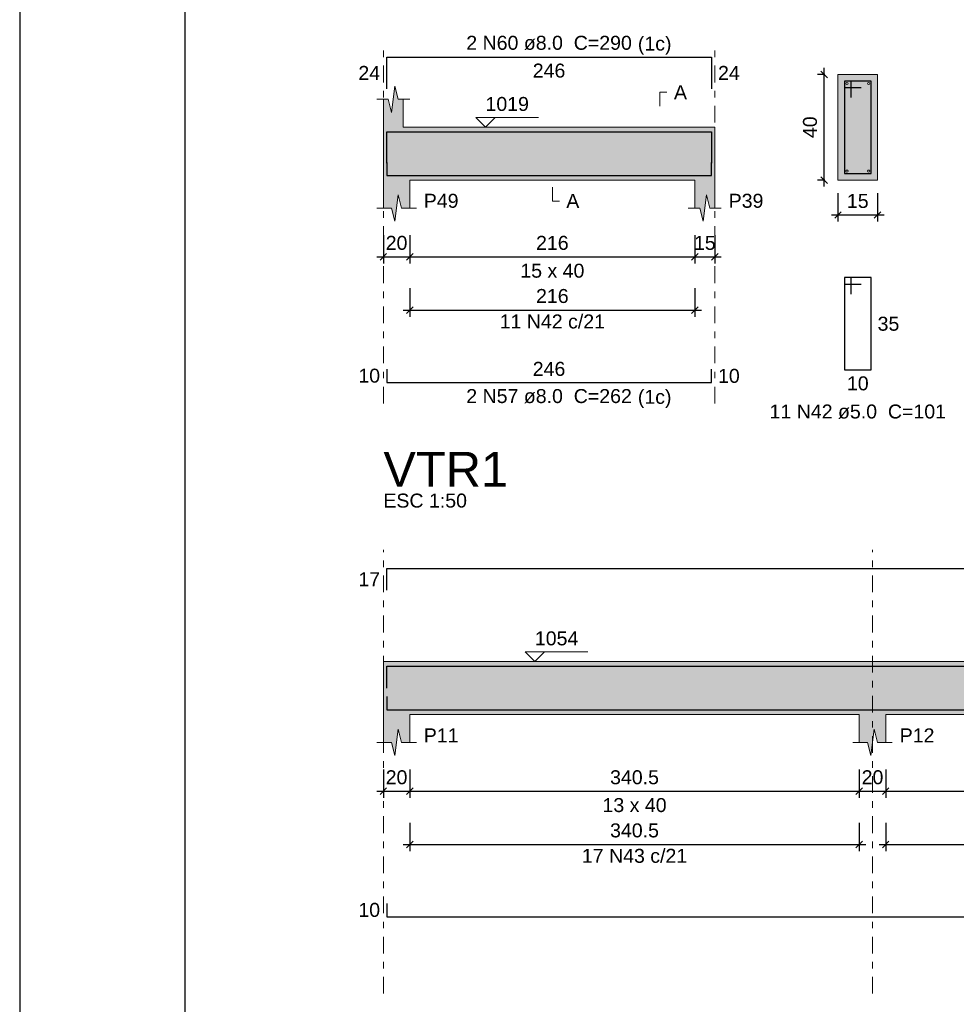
# Model space of a CAD drawing. Header units: millimetres. Extents: x 0 to 84.1, y 0 to 59.4.
# Tile 2 of 16: x 0 to 14.2, y 14.3 to 29.3. Entities that reach past the tile are written whole.
import ezdxf

# ---------------------------------------------------------------- set-up
doc = ezdxf.new("R2010")
doc.units = ezdxf.units.MM
doc.header["$MEASUREMENT"] = 0
doc.linetypes.add('DASHDOT', pattern=[2.54, 1.27, -0.635, 0, -0.635])
doc.linetypes.add('NULL', pattern=[0])
doc.layers.get('0').update_dxf_attribs({"lineweight": 18})
for name, color, linetype, lineweight in [('Descrição da armadura', 7, 'Continuous', 0), ('DT-Barras na forma', 2, 'Continuous', 30), ('DT-Barras no corte', 5, 'Continuous', 5), ('DT-Barras rebatidas', 2, 'Continuous', 30), ('DT-Cotas', 9, 'Continuous', 5), ('DT-Forma', 5, 'Continuous', 5), ('DT-Hachura forma vigas', 254, 'Continuous', 5), ('DT-Hachura seção vigas', 254, 'Continuous', 5), ('DT-Pontilhado', 9, 'DASHDOT', 5), ('DT-Textos', 7, 'Continuous', 5), ('DT-Título', 3, 'Continuous', 20), ('Textos armaduras', 7, 'Continuous', 0)]:
    doc.layers.add(name, color=color, linetype=linetype, lineweight=lineweight)
doc.layers.add('SEDUC_MARF', color=1, linetype='Continuous')
doc.layers.add('SEDUC_MARGG', color=7, linetype='Continuous')
doc.styles.add('Arial', font='txt')
doc.dimstyles.new('UM_25.000000', dxfattribs={"dimtxt": 0.18, "dimasz": 0.1, "dimexe": 0.1, "dimexo": 0.2, "dimgap": 0, "dimtad": 1, "dimtih": 1, "dimtoh": 1, "dimdec": 1, "dimlfac": 25, "dimzin": 0, "dimdsep": 46, "dimtxsty": 'Standard', "dimcen": 0.09, "dimdle": 0.1, "dimadec": 1, "dimazin": 2, "dimtfac": 1, "dimtdec": 4, "dimtofl": 0, "dimtmove": 0, "dimatfit": 3, "dimfxl": 1, "dimtolj": 1, "dimarcsym": 0})
doc.dimstyles.new('UM_50.000000', dxfattribs={"dimtxt": 0.18, "dimasz": 0.1, "dimexe": 0.1, "dimexo": 0.2, "dimgap": 0, "dimtad": 1, "dimtih": 1, "dimtoh": 1, "dimdec": 1, "dimlfac": 50, "dimzin": 0, "dimdsep": 46, "dimtxsty": 'Standard', "dimcen": 0.09, "dimdle": 0.1, "dimadec": 1, "dimazin": 2, "dimtfac": 1, "dimtdec": 4, "dimtofl": 0, "dimtmove": 0, "dimatfit": 3, "dimfxl": 1, "dimtolj": 1, "dimarcsym": 0})

# ---------------------------------------------------------------- blocks, each defined once
blk = doc.blocks.new('_Oblique')
at = {"color": 0, "linetype": 'ByBlock', "lineweight": -2}
blk.add_line((-0.5, -0.5), (0.5, 0.5), dxfattribs=at)
blk = doc.blocks.new('*D92')
at = {"layer": 'Defpoints', "color": 0}
for p in [(5.509, 26.196), (5.909, 26.196), (5.909, 25.666)]:
    blk.add_point(p, dxfattribs=at)
at = {"layer": 'DT-Cotas', "color": 0, "lineweight": -2}
for p, q in [((5.509, 25.996), (5.509, 25.566)), ((5.909, 25.996), (5.909, 25.566)), ((5.409, 25.666), (6.009, 25.666))]:
    blk.add_line(p, q, dxfattribs=at)
at = {"layer": 'DT-Cotas', "color": 0, "lineweight": -2, "xscale": 0.1, "yscale": 0.1, "zscale": 0.1, "rotation": 180}
blk.add_blockref('_Oblique', (5.509, 25.666), dxfattribs=at)
at = {"layer": 'DT-Cotas', "color": 0, "lineweight": -2, "xscale": 0.1, "yscale": 0.1, "zscale": 0.1}
blk.add_blockref('_Oblique', (5.909, 25.666), dxfattribs=at)
at = {"layer": 'DT-Cotas', "color": 7, "insert": (5.709, 25.878), "char_height": 0.2118, "attachment_point": 5, "rotation": 0.0057, "style": 'Arial'}
blk.add_mtext('\\A1;20', dxfattribs=at)
blk = doc.blocks.new('*D93')
at = {"layer": 'Defpoints', "color": 0}
for p in [(5.909, 26.196), (10.229, 26.196), (10.229, 25.666)]:
    blk.add_point(p, dxfattribs=at)
at = {"layer": 'DT-Cotas', "color": 0, "lineweight": -2}
for p, q in [((5.909, 25.996), (5.909, 25.566)), ((10.229, 25.996), (10.229, 25.566)), ((5.809, 25.666), (10.329, 25.666))]:
    blk.add_line(p, q, dxfattribs=at)
at = {"layer": 'DT-Cotas', "color": 0, "lineweight": -2, "xscale": 0.1, "yscale": 0.1, "zscale": 0.1, "rotation": 180}
blk.add_blockref('_Oblique', (5.909, 25.666), dxfattribs=at)
at = {"layer": 'DT-Cotas', "color": 0, "lineweight": -2, "xscale": 0.1, "yscale": 0.1, "zscale": 0.1}
blk.add_blockref('_Oblique', (10.229, 25.666), dxfattribs=at)
at = {"layer": 'DT-Cotas', "color": 7, "insert": (8.069, 25.878), "char_height": 0.2118, "attachment_point": 5, "rotation": 0.0057, "style": 'Arial'}
blk.add_mtext('\\A1;216', dxfattribs=at)
blk = doc.blocks.new('*D94')
at = {"layer": 'Defpoints', "color": 0}
for p in [(10.229, 26.196), (10.529, 26.196), (10.529, 25.666)]:
    blk.add_point(p, dxfattribs=at)
at = {"layer": 'DT-Cotas', "color": 0, "lineweight": -2}
for p, q in [((10.229, 25.996), (10.229, 25.566)), ((10.529, 25.996), (10.529, 25.566)), ((10.129, 25.666), (10.629, 25.666))]:
    blk.add_line(p, q, dxfattribs=at)
at = {"layer": 'DT-Cotas', "color": 0, "lineweight": -2, "xscale": 0.1, "yscale": 0.1, "zscale": 0.1, "rotation": 180}
blk.add_blockref('_Oblique', (10.229, 25.666), dxfattribs=at)
at = {"layer": 'DT-Cotas', "color": 0, "lineweight": -2, "xscale": 0.1, "yscale": 0.1, "zscale": 0.1}
blk.add_blockref('_Oblique', (10.529, 25.666), dxfattribs=at)
at = {"layer": 'DT-Cotas', "color": 7, "insert": (10.379, 25.878), "char_height": 0.2118, "attachment_point": 5, "rotation": 0.0057, "style": 'Arial'}
blk.add_mtext('\\A1;15', dxfattribs=at)
blk = doc.blocks.new('*D95')
at = {"layer": 'Defpoints', "color": 0}
for p in [(12.185, 28.431), (12.396, 28.431), (12.396, 26.831)]:
    blk.add_point(p, dxfattribs=at)
at = {"layer": 'DT-Cotas', "color": 0, "lineweight": -2}
for p, q in [((12.185, 26.731), (12.185, 28.531)), ((12.196, 28.431), (12.085, 28.431)), ((12.196, 26.831), (12.085, 26.831))]:
    blk.add_line(p, q, dxfattribs=at)
at = {"layer": 'DT-Cotas', "color": 0, "lineweight": -2, "xscale": 0.1, "yscale": 0.1, "zscale": 0.1}
for p, rotation in [((12.185, 28.431), 90), ((12.185, 26.831), 270)]:
    blk.add_blockref('_Oblique', p, dxfattribs=dict(at, rotation=rotation))
at = {"layer": 'DT-Cotas', "color": 7, "insert": (11.973, 27.631), "char_height": 0.2118, "attachment_point": 5, "rotation": 90, "style": 'Arial'}
blk.add_mtext('\\A1;40', dxfattribs=at)
blk = doc.blocks.new('*D96')
at = {"layer": 'Defpoints', "color": 0}
for p in [(12.396, 26.831), (12.996, 26.831), (12.996, 26.302)]:
    blk.add_point(p, dxfattribs=at)
at = {"layer": 'DT-Cotas', "color": 0, "lineweight": -2}
for p, q in [((12.396, 26.631), (12.396, 26.202)), ((12.996, 26.631), (12.996, 26.202)), ((12.296, 26.302), (13.096, 26.302))]:
    blk.add_line(p, q, dxfattribs=at)
at = {"layer": 'DT-Cotas', "color": 0, "lineweight": -2, "xscale": 0.1, "yscale": 0.1, "zscale": 0.1, "rotation": 180}
blk.add_blockref('_Oblique', (12.396, 26.302), dxfattribs=at)
at = {"layer": 'DT-Cotas', "color": 0, "lineweight": -2, "xscale": 0.1, "yscale": 0.1, "zscale": 0.1}
blk.add_blockref('_Oblique', (12.996, 26.302), dxfattribs=at)
at = {"layer": 'DT-Cotas', "color": 7, "insert": (12.696, 26.513), "char_height": 0.2118, "attachment_point": 5, "rotation": 0.0057, "style": 'Arial'}
blk.add_mtext('\\A1;15', dxfattribs=at)
blk = doc.blocks.new('*D97')
at = {"layer": 'Defpoints', "color": 0}
for p in [(5.909, 25.391), (10.229, 25.391), (10.229, 24.861)]:
    blk.add_point(p, dxfattribs=at)
at = {"layer": 'DT-Cotas', "color": 0, "lineweight": -2}
for p, q in [((5.909, 25.191), (5.909, 24.761)), ((10.229, 25.191), (10.229, 24.761)), ((5.809, 24.861), (10.329, 24.861))]:
    blk.add_line(p, q, dxfattribs=at)
at = {"layer": 'DT-Cotas', "color": 0, "lineweight": -2, "xscale": 0.1, "yscale": 0.1, "zscale": 0.1, "rotation": 180}
blk.add_blockref('_Oblique', (5.909, 24.861), dxfattribs=at)
at = {"layer": 'DT-Cotas', "color": 0, "lineweight": -2, "xscale": 0.1, "yscale": 0.1, "zscale": 0.1}
blk.add_blockref('_Oblique', (10.229, 24.861), dxfattribs=at)
at = {"layer": 'DT-Cotas', "color": 7, "insert": (8.069, 25.073), "char_height": 0.2118, "attachment_point": 5, "rotation": 0.0057, "style": 'Arial'}
blk.add_mtext('\\A1;216', dxfattribs=at)
blk = doc.blocks.new('*D119')
at = {"layer": 'Defpoints', "color": 0}
for p in [(5.509, 18.1), (5.909, 18.1), (5.909, 17.571)]:
    blk.add_point(p, dxfattribs=at)
at = {"layer": 'DT-Cotas', "color": 0, "lineweight": -2}
for p, q in [((5.509, 17.9), (5.509, 17.471)), ((5.909, 17.9), (5.909, 17.471)), ((5.409, 17.571), (6.009, 17.571))]:
    blk.add_line(p, q, dxfattribs=at)
at = {"layer": 'DT-Cotas', "color": 0, "lineweight": -2, "xscale": 0.1, "yscale": 0.1, "zscale": 0.1, "rotation": 180}
blk.add_blockref('_Oblique', (5.509, 17.571), dxfattribs=at)
at = {"layer": 'DT-Cotas', "color": 0, "lineweight": -2, "xscale": 0.1, "yscale": 0.1, "zscale": 0.1}
blk.add_blockref('_Oblique', (5.909, 17.571), dxfattribs=at)
at = {"layer": 'DT-Cotas', "color": 7, "insert": (5.709, 17.782), "char_height": 0.2118, "attachment_point": 5, "rotation": 0.0057, "style": 'Arial'}
blk.add_mtext('\\A1;20', dxfattribs=at)
blk = doc.blocks.new('*D120')
at = {"layer": 'Defpoints', "color": 0}
for p in [(5.909, 18.1), (12.719, 18.1), (12.719, 17.571)]:
    blk.add_point(p, dxfattribs=at)
at = {"layer": 'DT-Cotas', "color": 0, "lineweight": -2}
for p, q in [((5.909, 17.9), (5.909, 17.471)), ((12.719, 17.9), (12.719, 17.471)), ((5.809, 17.571), (12.819, 17.571))]:
    blk.add_line(p, q, dxfattribs=at)
at = {"layer": 'DT-Cotas', "color": 0, "lineweight": -2, "xscale": 0.1, "yscale": 0.1, "zscale": 0.1, "rotation": 180}
blk.add_blockref('_Oblique', (5.909, 17.571), dxfattribs=at)
at = {"layer": 'DT-Cotas', "color": 0, "lineweight": -2, "xscale": 0.1, "yscale": 0.1, "zscale": 0.1}
blk.add_blockref('_Oblique', (12.719, 17.571), dxfattribs=at)
at = {"layer": 'DT-Cotas', "color": 7, "insert": (9.314, 17.782), "char_height": 0.2118, "attachment_point": 5, "rotation": 0.0057, "style": 'Arial'}
blk.add_mtext('\\A1;340.5', dxfattribs=at)
blk = doc.blocks.new('*D121')
at = {"layer": 'Defpoints', "color": 0}
for p in [(12.719, 18.1), (13.119, 18.1), (13.119, 17.571)]:
    blk.add_point(p, dxfattribs=at)
at = {"layer": 'DT-Cotas', "color": 0, "lineweight": -2}
for p, q in [((12.719, 17.9), (12.719, 17.471)), ((13.119, 17.9), (13.119, 17.471)), ((12.619, 17.571), (13.219, 17.571))]:
    blk.add_line(p, q, dxfattribs=at)
at = {"layer": 'DT-Cotas', "color": 0, "lineweight": -2, "xscale": 0.1, "yscale": 0.1, "zscale": 0.1, "rotation": 180}
blk.add_blockref('_Oblique', (12.719, 17.571), dxfattribs=at)
at = {"layer": 'DT-Cotas', "color": 0, "lineweight": -2, "xscale": 0.1, "yscale": 0.1, "zscale": 0.1}
blk.add_blockref('_Oblique', (13.119, 17.571), dxfattribs=at)
at = {"layer": 'DT-Cotas', "color": 7, "insert": (12.919, 17.782), "char_height": 0.2118, "attachment_point": 5, "rotation": 0.0057, "style": 'Arial'}
blk.add_mtext('\\A1;20', dxfattribs=at)
blk = doc.blocks.new('*D122')
at = {"layer": 'Defpoints', "color": 0}
for p in [(13.119, 18.1), (19.748, 18.1), (19.748, 17.571)]:
    blk.add_point(p, dxfattribs=at)
at = {"layer": 'DT-Cotas', "color": 0, "lineweight": -2}
for p, q in [((13.119, 17.9), (13.119, 17.471)), ((19.748, 17.9), (19.748, 17.471)), ((13.019, 17.571), (19.848, 17.571))]:
    blk.add_line(p, q, dxfattribs=at)
at = {"layer": 'DT-Cotas', "color": 0, "lineweight": -2, "xscale": 0.1, "yscale": 0.1, "zscale": 0.1, "rotation": 180}
blk.add_blockref('_Oblique', (13.119, 17.571), dxfattribs=at)
at = {"layer": 'DT-Cotas', "color": 0, "lineweight": -2, "xscale": 0.1, "yscale": 0.1, "zscale": 0.1}
blk.add_blockref('_Oblique', (19.748, 17.571), dxfattribs=at)
at = {"layer": 'DT-Cotas', "color": 7, "insert": (16.434, 17.782), "char_height": 0.2118, "attachment_point": 5, "style": 'Arial'}
blk.add_mtext('\\A1;331.5', dxfattribs=at)
blk = doc.blocks.new('*D136')
at = {"layer": 'Defpoints', "color": 0}
for p in [(5.909, 17.295), (12.719, 17.295), (12.719, 16.766)]:
    blk.add_point(p, dxfattribs=at)
at = {"layer": 'DT-Cotas', "color": 0, "lineweight": -2}
for p, q in [((5.909, 17.095), (5.909, 16.666)), ((12.719, 17.095), (12.719, 16.666)), ((5.809, 16.766), (12.819, 16.766))]:
    blk.add_line(p, q, dxfattribs=at)
at = {"layer": 'DT-Cotas', "color": 0, "lineweight": -2, "xscale": 0.1, "yscale": 0.1, "zscale": 0.1, "rotation": 180}
blk.add_blockref('_Oblique', (5.909, 16.766), dxfattribs=at)
at = {"layer": 'DT-Cotas', "color": 0, "lineweight": -2, "xscale": 0.1, "yscale": 0.1, "zscale": 0.1}
blk.add_blockref('_Oblique', (12.719, 16.766), dxfattribs=at)
at = {"layer": 'DT-Cotas', "color": 7, "insert": (9.314, 16.977), "char_height": 0.2118, "attachment_point": 5, "rotation": 0.0057, "style": 'Arial'}
blk.add_mtext('\\A1;340.5', dxfattribs=at)
blk = doc.blocks.new('*D137')
at = {"layer": 'Defpoints', "color": 0}
for p in [(13.119, 17.295), (19.748, 17.295), (19.748, 16.766)]:
    blk.add_point(p, dxfattribs=at)
at = {"layer": 'DT-Cotas', "color": 0, "lineweight": -2}
for p, q in [((13.119, 17.095), (13.119, 16.666)), ((19.748, 17.095), (19.748, 16.666)), ((13.019, 16.766), (19.848, 16.766))]:
    blk.add_line(p, q, dxfattribs=at)
at = {"layer": 'DT-Cotas', "color": 0, "lineweight": -2, "xscale": 0.1, "yscale": 0.1, "zscale": 0.1, "rotation": 180}
blk.add_blockref('_Oblique', (13.119, 16.766), dxfattribs=at)
at = {"layer": 'DT-Cotas', "color": 0, "lineweight": -2, "xscale": 0.1, "yscale": 0.1, "zscale": 0.1}
blk.add_blockref('_Oblique', (19.748, 16.766), dxfattribs=at)
at = {"layer": 'DT-Cotas', "color": 7, "insert": (16.434, 16.977), "char_height": 0.2118, "attachment_point": 5, "style": 'Arial'}
blk.add_mtext('\\A1;331.5', dxfattribs=at)

msp = doc.modelspace()

# ---------------------------------------------------------------- hatches: boundary and pattern name
at = {"layer": 'DT-Hachura forma vigas', "linetype": 'Continuous'}
for points in [[(10.5289, 26.4074), (10.5289, 26.831), (10.5289, 27.631), (10.2289, 27.631), (5.8093, 27.631), (5.8093, 28.0546), (5.7343, 28.0546), (5.6843, 28.2546), (5.6343, 27.8546), (5.5843, 28.0546), (5.5093, 28.0546), (5.5093, 27.631), (5.5093, 26.831), (5.5093, 26.4074), (5.6343, 26.4074), (5.6843, 26.2074), (5.7343, 26.6074), (5.7843, 26.4074), (5.9093, 26.4074), (5.9093, 26.831), (10.2289, 26.831), (10.2289, 26.4074), (10.3039, 26.4074), (10.3539, 26.2074), (10.4039, 26.6074), (10.4539, 26.4074), (10.5289, 26.4074)], [(47.1059, 18.7354), (48.6059, 18.7354), (48.6059, 19.5354), (47.1059, 19.5354), (46.7059, 19.5354), (40.9969, 19.5354), (40.5969, 19.5354), (34.8881, 19.5354), (34.4881, 19.5354), (27.2059, 19.5354), (26.8059, 19.5354), (20.1483, 19.5354), (19.7483, 19.5354), (13.1193, 19.5354), (12.7193, 19.5354), (5.9093, 19.5354), (5.5093, 19.5354), (5.5093, 18.7354), (5.5093, 18.3118), (5.6343, 18.3118), (5.6843, 18.1118), (5.7343, 18.5118), (5.7843, 18.3118), (5.9093, 18.3118), (5.9093, 18.7354), (12.7193, 18.7354), (12.7193, 18.3118), (12.8443, 18.3118), (12.8943, 18.1118), (12.9443, 18.5118), (12.9943, 18.3118), (13.1193, 18.3118), (13.1193, 18.7354), (19.7483, 18.7354), (19.7483, 18.3118), (19.8733, 18.3118), (19.9233, 18.1118), (19.9733, 18.5118), (20.0233, 18.3118), (20.1483, 18.3118), (20.1483, 18.7354), (26.8059, 18.7354), (26.8059, 18.3118), (26.9309, 18.3118), (26.9809, 18.1118), (27.0309, 18.5118), (27.0809, 18.3118), (27.2059, 18.3118), (27.2059, 18.7354), (34.4881, 18.7354), (34.4881, 18.3118), (34.6131, 18.3118), (34.6631, 18.1118), (34.7131, 18.5118), (34.7631, 18.3118), (34.8881, 18.3118), (34.8881, 18.7354), (40.5969, 18.7354), (40.5969, 18.3118), (40.7219, 18.3118), (40.7719, 18.1118), (40.8219, 18.5118), (40.8719, 18.3118), (40.9969, 18.3118), (40.9969, 18.7354), (46.7059, 18.7354), (46.7059, 18.3118), (46.8309, 18.3118), (46.8809, 18.1118), (46.9309, 18.5118), (46.9809, 18.3118), (47.1059, 18.3118), (47.1059, 18.7354)]]:
    msp.add_hatch(color=254, dxfattribs=at).paths.add_polyline_path(points)
at = {"layer": 'DT-Hachura seção vigas', "linetype": 'Continuous'}
msp.add_hatch(color=254, dxfattribs=at).paths.add_polyline_path([(12.3964, 26.831), (12.3964, 26.831), (12.9964, 26.831), (12.9964, 28.431), (12.3964, 28.431), (12.3964, 26.831)])

# ---------------------------------------------------------------- linework, layer by layer
at = {"layer": 'DT-Barras na forma'}
for p, q in [((12.5964, 28.331), (12.4964, 28.331)), ((12.4964, 28.331), (12.4964, 26.931)), ((12.8964, 28.331), (12.4964, 28.331)), ((12.4964, 28.331), (12.4964, 28.231)), ((12.4964, 28.231), (12.7464, 28.231)), ((12.5964, 28.081), (12.5964, 28.331)), ((12.8964, 26.931), (12.8964, 28.331)), ((12.4964, 26.931), (12.8964, 26.931))]:
    msp.add_line(p, q, dxfattribs=at)
for points in [[(5.5593, 27.0852), (5.5593, 27.563), (10.4789, 27.563), (10.4789, 27.0852)], [(5.5593, 27.099), (5.5593, 26.899), (10.4789, 26.899), (10.4789, 27.099)], [(5.5593, 19.1341), (5.5593, 19.4654), (29.228, 19.4654)], [(5.5593, 19.0054), (5.5593, 18.8054), (27.473, 18.8054)]]:
    msp.add_lwpolyline(points, dxfattribs=at)
at = {"layer": 'DT-Barras no corte'}
for centre in [(12.5324, 28.295), (12.8604, 28.295), (12.5324, 26.967), (12.8604, 26.967)]:
    msp.add_circle(centre, 0.016, dxfattribs=at)
at = {"layer": 'DT-Barras rebatidas'}
for points in [[(5.5593, 28.2148), (5.5593, 28.6926), (10.4789, 28.6926), (10.4789, 28.2148)], [(12.5964, 25.1043), (12.5964, 25.3543), (12.4964, 25.3543), (12.4964, 23.9543), (12.8964, 23.9543), (12.8964, 25.3543), (12.4964, 25.3543), (12.4964, 25.2543), (12.7464, 25.2543)], [(5.5593, 23.9644), (5.5593, 23.7644), (10.4789, 23.7644), (10.4789, 23.9644)], [(5.5593, 20.6167), (5.5593, 20.948), (29.228, 20.948)], [(5.5593, 15.8708), (5.5593, 15.6708), (27.473, 15.6708)]]:
    msp.add_lwpolyline(points, dxfattribs=at)
at = {"layer": 'DT-Forma'}
for p, q in [((12.9964, 28.431), (12.3964, 28.431)), ((12.3964, 28.431), (12.3964, 26.831)), ((12.9964, 26.831), (12.9964, 28.431)), ((5.6343, 27.8546), (5.6843, 28.2546)), ((5.6843, 28.2546), (5.7343, 28.0546)), ((5.4093, 28.0546), (5.5843, 28.0546)), ((5.5093, 27.631), (5.5093, 28.0546)), ((5.5843, 28.0546), (5.6343, 27.8546)), ((5.7343, 28.0546), (5.9093, 28.0546)), ((5.8093, 28.0546), (5.8093, 27.631)), ((5.8093, 27.631), (10.2289, 27.631)), ((10.2289, 27.631), (10.5289, 27.631)), ((5.5093, 26.831), (5.5093, 26.4074)), ((5.9093, 26.4074), (5.9093, 26.831)), ((5.9093, 26.831), (10.2289, 26.831)), ((10.2289, 26.831), (10.2289, 26.4074)), ((10.5289, 26.4074), (10.5289, 26.831)), ((12.3964, 26.831), (12.9964, 26.831)), ((5.6843, 26.2074), (5.7343, 26.6074)), ((5.7343, 26.6074), (5.7843, 26.4074)), ((10.3539, 26.2074), (10.4039, 26.6074)), ((10.4039, 26.6074), (10.4539, 26.4074)), ((5.4093, 26.4074), (5.6343, 26.4074)), ((5.6343, 26.4074), (5.6843, 26.2074)), ((5.7843, 26.4074), (6.0093, 26.4074)), ((10.1289, 26.4074), (10.3039, 26.4074)), ((10.3039, 26.4074), (10.3539, 26.2074)), ((10.4539, 26.4074), (10.6289, 26.4074)), ((5.5093, 19.5354), (5.9093, 19.5354)), ((5.9093, 19.5354), (12.7193, 19.5354)), ((12.7193, 19.5354), (13.1193, 19.5354)), ((13.1193, 19.5354), (19.7483, 19.5354)), ((5.5093, 18.7354), (5.5093, 18.3118)), ((5.9093, 18.3118), (5.9093, 18.7354)), ((5.9093, 18.7354), (12.7193, 18.7354)), ((12.7193, 18.7354), (12.7193, 18.3118)), ((13.1193, 18.3118), (13.1193, 18.7354)), ((13.1193, 18.7354), (19.7483, 18.7354)), ((5.6843, 18.1118), (5.7343, 18.5118)), ((5.7343, 18.5118), (5.7843, 18.3118)), ((12.8943, 18.1118), (12.9443, 18.5118)), ((12.9443, 18.5118), (12.9943, 18.3118)), ((5.4093, 18.3118), (5.6343, 18.3118)), ((5.6343, 18.3118), (5.6843, 18.1118)), ((5.7843, 18.3118), (6.0093, 18.3118)), ((12.6193, 18.3118), (12.8443, 18.3118)), ((12.8443, 18.3118), (12.8943, 18.1118)), ((12.9943, 18.3118), (13.2193, 18.3118))]:
    msp.add_line(p, q, dxfattribs=at)
at = {"layer": 'DT-Forma', "linetype": 'Continuous'}
for p, q in [((5.5093, 26.831), (5.5093, 27.631)), ((10.5289, 27.631), (10.5289, 26.831)), ((5.5093, 18.7354), (5.5093, 19.5354))]:
    msp.add_line(p, q, dxfattribs=at)
at = {"layer": 'DT-Pontilhado', "ltscale": 0.2}
for p, q in [((5.5093, 23.4467), (5.5093, 28.9044)), ((10.5289, 23.4467), (10.5289, 28.9044)), ((5.5093, 14.5059), (5.5093, 21.2304)), ((5.5093, 14.5059), (5.5093, 21.2304)), ((12.9193, 14.5059), (12.9193, 21.2304))]:
    msp.add_line(p, q, dxfattribs=at)
at = {"layer": 'DT-Textos'}
for points in [[(9.6994, 27.9487), (9.6994, 28.1605), (9.8053, 28.1605)], [(7.2051, 27.7793), (7.0569, 27.631), (6.9086, 27.7793), (7.8617, 27.7793)], [(8.0691, 26.7251), (8.0691, 26.5133), (8.175, 26.5133)], [(7.9523, 19.6837), (7.804, 19.5354), (7.6557, 19.6837), (8.6088, 19.6837)]]:
    msp.add_lwpolyline(points, dxfattribs=at)
at = {"layer": 'SEDUC_MARF'}
msp.add_lwpolyline([(84.1, 59.4), (0, 59.4), (0, 0), (84.1, 0)], close=True, dxfattribs=at)
at = {"layer": 'SEDUC_MARGG'}
msp.add_lwpolyline([(2.5, 1), (83.1, 1), (83.1, 58.4), (2.5, 58.4)], close=True, dxfattribs=at)

# ---------------------------------------------------------------- texts
at = {"layer": 'Descrição da armadura', "linetype": 'NULL', "char_height": 0.2118, "attachment_point": 8, "line_spacing_factor": 0.9, "style": 'Arial'}
for s, insert, width in [('2 N60 ø8.0  C=290', (8.0194, 28.7989), 4.916973), ('11 N42 c/21', (8.0691, 24.5796), 3.127695), ('2 N57 ø8.0  C=262', (8.0194, 23.4469), 4.916973), ('11 N42 ø5.0  C=101', (12.6964, 23.2129), 5.239541), ('17 N43 c/21', (9.3143, 16.484), 3.127695)]:
    msp.add_mtext(s, dxfattribs=dict(at, insert=insert, width=width))
at = {"layer": 'DT-Textos', "linetype": 'NULL', "char_height": 0.2118, "line_spacing_factor": 0.798, "style": 'Arial'}
for s, insert, width, attachment_point in [('(1c)', (9.3644, 28.729), 0.998857, 7), ('A', (9.9114, 28.0549), 0.386855, 7), ('1019', (7.0564, 27.8749), 1.290273, 7), ('P49', (6.1214, 26.4079), 1.031992, 7), ('A', (8.2804, 26.4079), 0.386855, 7), ('P39', (10.7404, 26.4079), 1.031992, 7), ('15 x 40', (8.0694, 25.3489), 1.902559, 8), ('(1c)', (9.3644, 23.377), 0.998857, 7), ('ESC 1:50', (5.5094, 21.8659), 2.482559, 7), ('1054', (7.8044, 19.7789), 1.290273, 7), ('P11', (6.1214, 18.3119), 1.031992, 7), ('P12', (13.3314, 18.3119), 1.031992, 7), ('13 x 40', (9.3144, 17.2529), 1.902559, 8)]:
    msp.add_mtext(s, dxfattribs=dict(at, insert=insert, width=width, attachment_point=attachment_point))
at = {"layer": 'DT-Título', "linetype": 'NULL', "insert": (5.5094, 22.1838), "char_height": 0.5295, "width": 3.783105, "attachment_point": 7, "line_spacing_factor": 0.798, "style": 'Arial'}
msp.add_mtext('VTR1', dxfattribs=at)
at = {"layer": 'Textos armaduras', "linetype": 'NULL', "char_height": 0.2118, "line_spacing_factor": 0.9, "style": 'Arial'}
for s, insert, width, attachment_point in [('24', (5.4593, 28.3478), 1.045137, 9), ('246', (8.0191, 28.5953), 1.367705, 2), ('24', (10.5789, 28.5596), 1.045137, 1), ('35', (12.9964, 24.7602), 1.045137, 1), ('10', (5.4593, 23.7585), 1.045137, 9), ('246', (8.0191, 23.8617), 1.367705, 8), ('10', (10.5789, 23.9703), 1.045137, 1), ('10', (12.6964, 23.857), 1.045137, 2), ('17', (5.4593, 20.6765), 1.045137, 9), ('10', (5.4593, 15.6649), 1.045137, 9)]:
    msp.add_mtext(s, dxfattribs=dict(at, insert=insert, width=width, attachment_point=attachment_point))

# ---------------------------------------------------------------- dimensions: what is measured, and where the dimension line sits
at = {"layer": 'DT-Cotas'}
dim = msp.add_linear_dim(base=(12.1846, 28.431), p1=(12.3964, 26.831), p2=(12.3964, 28.431), angle=90, dimstyle='UM_25.000000', override={"dimtxt": 0.2118, "dimasz": 0.1, "dimexe": 0.1, "dimexo": 0.2, "dimtad": 1, "dimtih": 0, "dimtoh": 0, "dimdec": 1, "dimlfac": 25, "dimzin": 8, "dimtxsty": 'Arial', "dimblk": 'Oblique', "dimblk1": 'Oblique', "dimblk2": 'Oblique', "dimsah": 1, "dimdle": 0.1, "dimse1": 0, "dimse2": 0, "dimclrt": 7, "dimadec": 1, "dimazin": 3, "dimtmove": 2, "dimldrblk": 'Oblique'}, dxfattribs=at)
dim.commit()
dim.dimension.update_dxf_attribs({"geometry": '*D95', "text_midpoint": (11.9728, 27.631), "dimtype": 160, "text_rotation": 90})
for base, p1, p2, dimstyle, override, picture, middle in [((12.9964, 26.3015), (12.3964, 26.831), (12.9964, 26.831), 'UM_25.000000', {"dimtxt": 0.2118, "dimasz": 0.1, "dimexe": 0.1, "dimexo": 0.2, "dimtad": 1, "dimtih": 0, "dimtoh": 0, "dimdec": 1, "dimlfac": 25, "dimzin": 8, "dimtxsty": 'Arial', "dimblk": 'Oblique', "dimblk1": 'Oblique', "dimblk2": 'Oblique', "dimsah": 1, "dimdle": 0.1, "dimse1": 0, "dimse2": 0, "dimclrt": 7, "dimadec": 1, "dimazin": 3, "dimtmove": 2, "dimldrblk": 'Oblique'}, '*D96', (12.6964, 26.5133)), ((5.9093, 25.6661), (5.5093, 26.1956), (5.9093, 26.1956), 'UM_50.000000', {"dimtxt": 0.2118, "dimasz": 0.1, "dimexe": 0.1, "dimexo": 0.2, "dimtad": 1, "dimtih": 0, "dimtoh": 0, "dimdec": 1, "dimlfac": 50, "dimzin": 8, "dimtxsty": 'Arial', "dimblk": 'Oblique', "dimblk1": 'Oblique', "dimblk2": 'Oblique', "dimsah": 1, "dimdle": 0.1, "dimse1": 0, "dimse2": 0, "dimclrt": 7, "dimadec": 1, "dimazin": 3, "dimtmove": 2, "dimldrblk": 'Oblique'}, '*D92', (5.7093, 25.8779)), ((10.2289, 25.6661), (5.9093, 26.1956), (10.2289, 26.1956), 'UM_50.000000', {"dimtxt": 0.2118, "dimasz": 0.1, "dimexe": 0.1, "dimexo": 0.2, "dimtad": 1, "dimtih": 0, "dimtoh": 0, "dimdec": 1, "dimlfac": 50, "dimzin": 8, "dimtxsty": 'Arial', "dimblk": 'Oblique', "dimblk1": 'Oblique', "dimblk2": 'Oblique', "dimsah": 1, "dimdle": 0.1, "dimse1": 0, "dimse2": 0, "dimclrt": 7, "dimadec": 1, "dimazin": 3, "dimtmove": 2, "dimldrblk": 'Oblique'}, '*D93', (8.0691, 25.8779)), ((10.5289, 25.6661), (10.2289, 26.1956), (10.5289, 26.1956), 'UM_50.000000', {"dimtxt": 0.2118, "dimasz": 0.1, "dimexe": 0.1, "dimexo": 0.2, "dimtad": 1, "dimtih": 0, "dimtoh": 0, "dimdec": 1, "dimlfac": 50, "dimzin": 8, "dimtxsty": 'Arial', "dimblk": 'Oblique', "dimblk1": 'Oblique', "dimblk2": 'Oblique', "dimsah": 1, "dimdle": 0.1, "dimse1": 0, "dimse2": 0, "dimclrt": 7, "dimadec": 1, "dimazin": 3, "dimtmove": 2, "dimldrblk": 'Oblique'}, '*D94', (10.3789, 25.8779)), ((10.2289, 24.8613), (5.9093, 25.3908), (10.2289, 25.3908), 'UM_50.000000', {"dimtxt": 0.2118, "dimasz": 0.1, "dimexe": 0.1, "dimexo": 0.2, "dimtad": 1, "dimtih": 0, "dimtoh": 0, "dimdec": 1, "dimlfac": 50, "dimzin": 8, "dimtxsty": 'Arial', "dimblk": 'Oblique', "dimblk1": 'Oblique', "dimblk2": 'Oblique', "dimsah": 1, "dimdle": 0.1, "dimse1": 0, "dimse2": 0, "dimclrt": 7, "dimadec": 1, "dimazin": 3, "dimtmove": 2, "dimldrblk": 'Oblique'}, '*D97', (8.0691, 25.0731)), ((5.9093, 17.5705), (5.5093, 18.1), (5.9093, 18.1), 'UM_50.000000', {"dimtxt": 0.2118, "dimasz": 0.1, "dimexe": 0.1, "dimexo": 0.2, "dimtad": 1, "dimtih": 0, "dimtoh": 0, "dimdec": 1, "dimlfac": 50, "dimzin": 8, "dimtxsty": 'Arial', "dimblk": 'Oblique', "dimblk1": 'Oblique', "dimblk2": 'Oblique', "dimsah": 1, "dimdle": 0.1, "dimse1": 0, "dimse2": 0, "dimclrt": 7, "dimadec": 1, "dimazin": 3, "dimtmove": 2, "dimldrblk": 'Oblique'}, '*D119', (5.7093, 17.7823)), ((12.7193, 17.5705), (5.9093, 18.1), (12.7193, 18.1), 'UM_50.000000', {"dimtxt": 0.2118, "dimasz": 0.1, "dimexe": 0.1, "dimexo": 0.2, "dimtad": 1, "dimtih": 0, "dimtoh": 0, "dimdec": 1, "dimlfac": 50, "dimzin": 8, "dimtxsty": 'Arial', "dimblk": 'Oblique', "dimblk1": 'Oblique', "dimblk2": 'Oblique', "dimsah": 1, "dimdle": 0.1, "dimse1": 0, "dimse2": 0, "dimclrt": 7, "dimadec": 1, "dimazin": 3, "dimtmove": 2, "dimldrblk": 'Oblique'}, '*D120', (9.3143, 17.7823)), ((13.1193, 17.5705), (12.7193, 18.1), (13.1193, 18.1), 'UM_50.000000', {"dimtxt": 0.2118, "dimasz": 0.1, "dimexe": 0.1, "dimexo": 0.2, "dimtad": 1, "dimtih": 0, "dimtoh": 0, "dimdec": 1, "dimlfac": 50, "dimzin": 8, "dimtxsty": 'Arial', "dimblk": 'Oblique', "dimblk1": 'Oblique', "dimblk2": 'Oblique', "dimsah": 1, "dimdle": 0.1, "dimse1": 0, "dimse2": 0, "dimclrt": 7, "dimadec": 1, "dimazin": 3, "dimtmove": 2, "dimldrblk": 'Oblique'}, '*D121', (12.9193, 17.7823)), ((12.7193, 16.7657), (5.9093, 17.2952), (12.7193, 17.2952), 'UM_50.000000', {"dimtxt": 0.2118, "dimasz": 0.1, "dimexe": 0.1, "dimexo": 0.2, "dimtad": 1, "dimtih": 0, "dimtoh": 0, "dimdec": 1, "dimlfac": 50, "dimzin": 8, "dimtxsty": 'Arial', "dimblk": 'Oblique', "dimblk1": 'Oblique', "dimblk2": 'Oblique', "dimsah": 1, "dimdle": 0.1, "dimse1": 0, "dimse2": 0, "dimclrt": 7, "dimadec": 1, "dimazin": 3, "dimtmove": 2, "dimldrblk": 'Oblique'}, '*D136', (9.3143, 16.9775))]:
    dim = msp.add_linear_dim(base=base, p1=p1, p2=p2, dimstyle=dimstyle, override=override, dxfattribs=at)
    dim.commit()
    dim.dimension.update_dxf_attribs({"geometry": picture, "text_midpoint": middle, "dimtype": 160, "text_rotation": 0.00573})
for base, p1, p2, picture, middle in [((19.7482555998, 17.5705180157), (13.1192555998, 18.1000180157), (19.7482555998, 18.1000180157), '*D122', (16.4337555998, 17.7823180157)), ((19.7482555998, 16.7656780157), (13.1192555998, 17.2951780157), (19.7482555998, 17.2951780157), '*D137', (16.4337555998, 16.9774780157))]:
    dim = msp.add_linear_dim(base=base, p1=p1, p2=p2, dimstyle='UM_50.000000', override={"dimtxt": 0.2118, "dimasz": 0.1, "dimexe": 0.1, "dimexo": 0.2, "dimtad": 1, "dimtih": 0, "dimtoh": 0, "dimdec": 1, "dimlfac": 50, "dimzin": 8, "dimtxsty": 'Arial', "dimblk": 'Oblique', "dimblk1": 'Oblique', "dimblk2": 'Oblique', "dimsah": 1, "dimdle": 0.1, "dimse1": 0, "dimse2": 0, "dimclrt": 7, "dimadec": 1, "dimazin": 3, "dimtmove": 2, "dimldrblk": 'Oblique'}, dxfattribs=at)
    dim.commit()
    dim.dimension.update_dxf_attribs({"geometry": picture, "text_midpoint": middle, "dimtype": 160})

doc.saveas('drawing.dxf')
